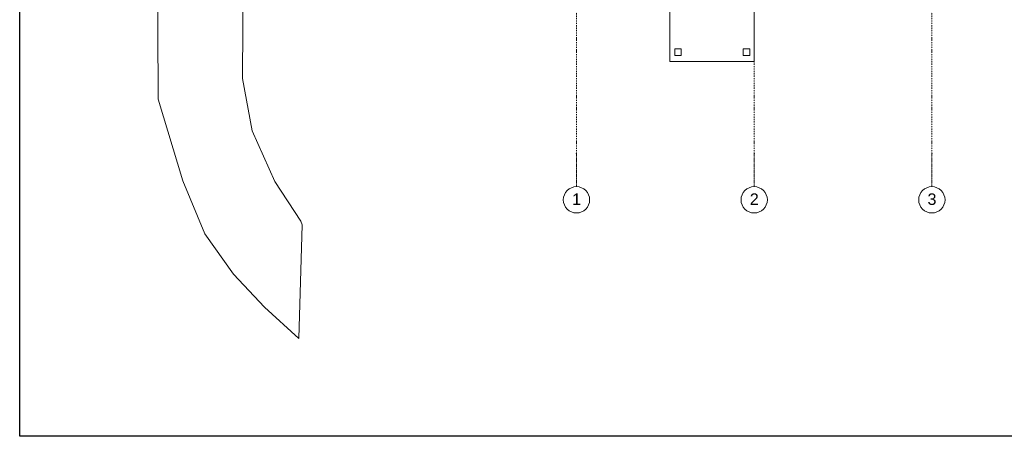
# Model space of a CAD drawing. Header units: centimetres. Extents: x -1589 to 108054, y -205274 to 31709.
# Tile 113 of 256: x 21472 to 24465, y 8320 to 9585. Entities that reach past the tile are written whole.
import ezdxf

# ---------------------------------------------------------------- set-up
doc = ezdxf.new("R2010")
doc.units = ezdxf.units.CM
doc.header["$LTSCALE"] = 0.01
doc.header["$MEASUREMENT"] = 0
doc.linetypes.add('Kropki i Kreski', pattern=[72, 36, -18, 0, -18])
doc.linetypes.add('Wipeout_Contour', pattern=[100, 0, -100])
for name, color, linetype in [('0_Teren', 7, 'Continuous'), ('2_stropy.ISTN', 7, 'Continuous'), ('2_słupy.K_IR', 7, 'Continuous'), ('4_osie.ISTN', 7, 'Continuous')]:
    doc.layers.add(name, color=color, linetype=linetype)
doc.styles.add('GENERATED_STYLE_1', font='txt')

msp = doc.modelspace()

# ---------------------------------------------------------------- linework, layer by layer
for points in [[(21472.28436, 8319.63783), (21472.28436, 11289.63783), (21472.28436, 14259.63783), (30442.28436, 14259.63783)], [(30442.28436, 14259.63783), (30442.28436, 11289.63783), (30442.28436, 8319.63783), (21472.28436, 8319.63783)], [(21472.28436, 8319.63783), (21472.28436, 11289.63783), (21472.28436, 14259.63783), (30442.28436, 14259.63783)], [(30442.28436, 14259.63783), (30442.28436, 11289.63783), (30442.28436, 8319.63783), (21472.28436, 8319.63783)]]:
    msp.add_lwpolyline(points)
at = {"layer": '0_Teren', "color": 8, "linetype": 'Continuous', "lineweight": 5, "flags": 128}
msp.add_lwpolyline([(21885.30038, 11079.90681), (21892.78919, 9343.57016), (21967.83007, 9095.74637), (22034.57762, 8935.13508), (22122.18378, 8812.06928), (22216.04752, 8711.94796), (22321.03585, 8616.346), (22330.72324, 8962.14638), (22326.25051, 8972.68057), (22247.33543, 9093.6605), (22178.50202, 9248.01421), (22149.29997, 9406.53964), (22157.68159, 10681.04696, -0.2322500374), (22329.79851, 10872.32948), (22330.18391, 11079.90681), (22152.37365, 11079.90681)], format="xyb", close=True, dxfattribs=at)
at = {"layer": '2_stropy.ISTN', "color": 8, "linetype": 'Continuous', "lineweight": 5, "flags": 128}
msp.add_lwpolyline([(23447.78668, 9458.33318), (23704.36078, 9458.33318), (23704.36078, 9652.40516), (23447.78668, 9652.40516)], close=True, dxfattribs=at)
at = {"layer": '4_osie.ISTN', "color": 7, "linetype": 'Kropki i Kreski', "lineweight": 0, "ltscale": 10}
for p, q in [((23164.36078, 9177.95201), (23164.36078, 12897.96143)), ((24244.36078, 9177.95201), (24244.36078, 12897.96143))]:
    msp.add_line(p, q, dxfattribs=at)
at = {"layer": '4_osie.ISTN', "color": 7, "linetype": 'Kropki i Kreski', "lineweight": 0}
for p, q in [((23164.36078, 9177.95201), (23164.36078, 9077.95201)), ((23704.36078, 9177.95201), (23704.36078, 9077.95201)), ((24244.36078, 9177.95201), (24244.36078, 9077.95201))]:
    msp.add_line(p, q, dxfattribs=at)
at = {"layer": '4_osie.ISTN', "color": 7, "linetype": 'Continuous', "lineweight": 0}
for centre in [(23164.36078, 9037.95201), (23704.36078, 9037.95201), (24244.36078, 9037.95201)]:
    msp.add_circle(centre, 40, dxfattribs=at)
at = {"layer": '4_osie.ISTN', "color": 7, "linetype": 'Kropki i Kreski', "lineweight": 0}
for p in [(23164.36078, 9177.95201), (23164.36078, 9177.95201), (23704.36078, 9177.95201), (23704.36078, 9177.95201), (24244.36078, 9177.95201), (24244.36078, 9177.95201)]:
    msp.add_point(p, dxfattribs=at)

# ---------------------------------------------------------------- texts
at = {"layer": '4_osie.ISTN', "color": 7, "lineweight": 0, "char_height": 35, "attachment_point": 4, "style": 'GENERATED_STYLE_1'}
for s, insert in [('\\A1;{\\pql;\\pt0;\\fArial|b0|i0|c238|p38;1}', (23151.08028, 9039.95251)), ('\\A1;{\\pql;\\pt0;\\fArial|b0|i0|c238|p38;2}', (23691.08028, 9039.95251)), ('\\A1;{\\pql;\\pt0;\\fArial|b0|i0|c238|p38;3}', (24231.08028, 9039.65251))]:
    msp.add_mtext(s, dxfattribs=dict(at, insert=insert))

# ---------------------------------------------------------------- next in the draw order: wipeouts: each hides what was drawn before it
at = {"color": 8, "linetype": 'Wipeout_Contour', "lineweight": 5, "ltscale": 6126.918268}
msp.add_wipeout([(23462.91405, 9476.40516), (23482.91405, 9476.40516), (23482.91405, 9496.40516), (23462.91405, 9496.40516)], dxfattribs=at).dxf.layer = '2_słupy.K_IR'
at = {"color": 8, "linetype": 'Wipeout_Contour', "lineweight": 5, "ltscale": 6773.489166}
msp.add_wipeout([(23671.21678, 9476.40516), (23691.21678, 9476.40516), (23691.21678, 9496.40516), (23671.21678, 9496.40516)], dxfattribs=at).dxf.layer = '2_słupy.K_IR'

# ---------------------------------------------------------------- next in the draw order: linework, layer by layer
at = {"layer": '2_słupy.K_IR', "color": 8, "linetype": 'Continuous', "lineweight": 5, "flags": 128}
for points in [[(23462.91405, 9476.40516), (23482.91405, 9476.40516), (23482.91405, 9496.40516), (23462.91405, 9496.40516)], [(23671.21678, 9476.40516), (23691.21678, 9476.40516), (23691.21678, 9496.40516), (23671.21678, 9496.40516)]]:
    msp.add_lwpolyline(points, close=True, dxfattribs=at)
at = {"layer": '4_osie.ISTN', "color": 7, "linetype": 'Kropki i Kreski', "lineweight": 0, "ltscale": 10}
msp.add_line((23704.36078, 9177.95201), (23704.36078, 12897.96143), dxfattribs=at)

doc.saveas('drawing.dxf')
